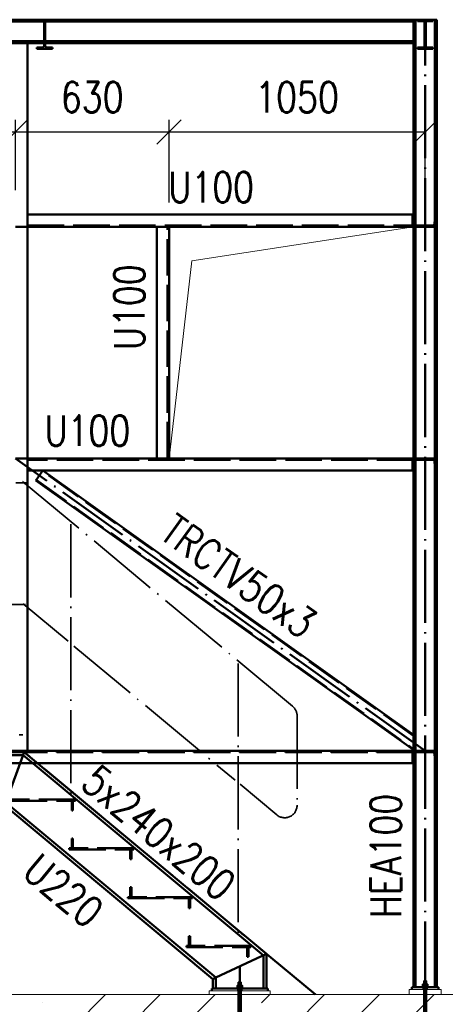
# Paper-space layout 'Layout1' of a CAD drawing. Extents: x -2 to 1083, y -36 to 422.
# Tile 11 of 67: x 334 to 369, y 44 to 124. Entities that reach past the tile are written whole.
import ezdxf

# ---------------------------------------------------------------- set-up
doc = ezdxf.new("R2010")
doc.units = 0
doc.linetypes.add('ACAD_ISO02W100', pattern=[15, 12, -3])
doc.linetypes.add('ACAD_ISO04W100', pattern=[30.5, 24, -3, 0.5, -3])
doc.layers.get('0').update_dxf_attribs({"linetype": 'CONTINUOUS'})
doc.layers.get('DEFPOINTS').update_dxf_attribs({"color": 132, "linetype": 'CONTINUOUS'})
for name, color, linetype, lineweight in [('SS_BETON-PODLITI', 9, 'CONTINUOUS', 13), ('SS_BETON-ZAKLADY', 9, 'CONTINUOUS', 13), ('SS_KOTVY', 2, 'CONTINUOUS', 35), ('SS_KOTY', 3, 'CONTINUOUS', 25), ('SS_LEMOVÁNÍ', 21, 'CONTINUOUS', 50), ('SS_PODKLADY', 9, 'CONTINUOUS', 13), ('SS_POPIS_PROFILU', 13, 'CONTINUOUS', 25), ('SS_SCHODISTE', 30, 'CONTINUOUS', 50), ('SS_SLOUPY', 143, 'CONTINUOUS', 50), ('SS_TEXT25', 7, 'CONTINUOUS', 25), ('SS_VAZNICE', 113, 'CONTINUOUS', 50), ('SS_ZABRADLI', 2, 'CONTINUOUS', 35), ('SS_ZTUŽENÍ', 81, 'CONTINUOUS', 50)]:
    doc.layers.add(name, color=color, linetype=linetype, lineweight=lineweight)
doc.layers.add('SS_PLECHY', color=7, linetype='CONTINUOUS', lineweight=50, true_color=0xb47846)
doc.styles.add('ROMANS', font='romans.shx', dxfattribs={"width": 0.8})
doc.styles.add('romans.shx', font='romans.shx', dxfattribs={"height": 5})
doc.dimstyles.new('A-1_(2.5)_50AS', dxfattribs={"dimtxt": 2.5, "dimasz": 2, "dimexe": 1, "dimexo": 2, "dimgap": 0, "dimtad": 0, "dimdec": 1, "dimlfac": 50, "dimrnd": 1, "dimtxsty": 'ROMANS', "dimblk1": 'OBLIQUE', "dimblk2": 'OBLIQUE', "dimsah": 1, "dimcen": 2, "dimclrd": 256, "dimclre": 256, "dimclrt": 256, "dimadec": 1, "dimazin": 2, "dimtfac": 0.714286, "dimtdec": 1, "dimtmove": 0, "dimatfit": 3, "dimldrblk": 'OPEN', "dimfxl": 1, "dimtvp": 1.142857, "dimtfill": 1, "dimtolj": 1, "dimlwd": -1, "dimlwe": -1, "dimarcsym": 0})

# ---------------------------------------------------------------- blocks, each defined once
blk = doc.blocks.new('_Oblique')
at = {"color": 0, "linetype": 'ByBlock', "lineweight": -2}
blk.add_line((-0.5, -0.5), (0.5, 0.5), dxfattribs=at)
blk = doc.blocks.new('*D125')
at = {"layer": 'DEFPOINTS', "color": 0, "transparency": 16777216}
for p in [(333.427, 115.261), (311.427, 108.472), (333.427, 108.472)]:
    blk.add_point(p, dxfattribs=at)
at = {"layer": 'SS_KOTY', "transparency": 16777216}
for p, q in [((311.427, 110.472), (311.427, 116.261)), ((333.427, 110.472), (333.427, 116.261)), ((311.427, 115.261), (333.427, 115.261))]:
    blk.add_line(p, q, dxfattribs=at)
at = {"layer": 'SS_KOTY', "transparency": 16777216, "xscale": 2, "yscale": 2, "zscale": 2, "rotation": 180}
blk.add_blockref('_Oblique', (311.427, 115.261), dxfattribs=at)
at = {"layer": 'SS_KOTY', "transparency": 16777216, "xscale": 2, "yscale": 2, "zscale": 2}
blk.add_blockref('_Oblique', (333.427, 115.261), dxfattribs=at)
at = {"layer": 'SS_KOTY', "transparency": 16777216, "insert": (322.427, 118.118), "char_height": 2.5, "attachment_point": 5, "style": 'ROMANS', "bg_fill": 3, "box_fill_scale": 1.1, "bg_fill_color": 256, "bg_fill_true_color": 13158600, "bg_fill_transparency": 0}
blk.add_mtext('\\A1;1100', dxfattribs=at)
blk = doc.blocks.new('_OPEN')
at = {"color": 0, "linetype": 'ByBlock'}
for p, q in [((-1, 0.167), (0, 0)), ((0, 0), (-1, -0.167)), ((0, 0), (-1, 0))]:
    blk.add_line(p, q, dxfattribs=at)
blk = doc.blocks.new('*D126')
at = {"layer": 'DEFPOINTS', "color": 0, "transparency": 16777216}
for p in [(346.027, 115.261), (333.427, 108.472), (346.027, 107.472)]:
    blk.add_point(p, dxfattribs=at)
at = {"layer": 'SS_KOTY', "transparency": 16777216}
for p, q in [((333.427, 110.472), (333.427, 116.261)), ((346.027, 109.472), (346.027, 116.261)), ((333.427, 115.261), (346.027, 115.261))]:
    blk.add_line(p, q, dxfattribs=at)
at = {"layer": 'SS_KOTY', "transparency": 16777216, "xscale": 2, "yscale": 2, "zscale": 2, "rotation": 180}
blk.add_blockref('_Oblique', (333.427, 115.261), dxfattribs=at)
at = {"layer": 'SS_KOTY', "transparency": 16777216, "xscale": 2, "yscale": 2, "zscale": 2}
blk.add_blockref('_Oblique', (346.027, 115.261), dxfattribs=at)
at = {"layer": 'SS_KOTY', "transparency": 16777216, "insert": (339.727, 118.118), "char_height": 2.5, "attachment_point": 5, "style": 'ROMANS', "bg_fill": 3, "box_fill_scale": 1.1, "bg_fill_color": 256, "bg_fill_true_color": 13158600, "bg_fill_transparency": 0}
blk.add_mtext('\\A1;630', dxfattribs=at)
blk = doc.blocks.new('*D127')
at = {"layer": 'DEFPOINTS', "color": 0, "transparency": 16777216}
for p in [(367.027, 115.261), (346.027, 107.472), (367.027, 107.472)]:
    blk.add_point(p, dxfattribs=at)
at = {"layer": 'SS_KOTY', "transparency": 16777216}
for p, q in [((346.027, 109.472), (346.027, 116.261)), ((367.027, 109.472), (367.027, 116.261)), ((346.027, 115.261), (367.027, 115.261))]:
    blk.add_line(p, q, dxfattribs=at)
at = {"layer": 'SS_KOTY', "transparency": 16777216, "xscale": 2, "yscale": 2, "zscale": 2, "rotation": 180}
blk.add_blockref('_Oblique', (346.027, 115.261), dxfattribs=at)
at = {"layer": 'SS_KOTY', "transparency": 16777216, "xscale": 2, "yscale": 2, "zscale": 2}
blk.add_blockref('_Oblique', (367.027, 115.261), dxfattribs=at)
at = {"layer": 'SS_KOTY', "transparency": 16777216, "insert": (356.527, 118.118), "char_height": 2.5, "attachment_point": 5, "style": 'ROMANS', "bg_fill": 3, "box_fill_scale": 1.1, "bg_fill_color": 256, "bg_fill_true_color": 13158600, "bg_fill_transparency": 0}
blk.add_mtext('\\A1;1050', dxfattribs=at)

psp = doc.layouts.get("Layout1")

# ---------------------------------------------------------------- hatches: boundary and pattern name
at = {"layer": 'SS_BETON-ZAKLADY'}
h = psp.add_hatch(dxfattribs=at)
h.set_pattern_fill('ANSI35', color=256, style=0)
h.paths.add_polyline_path([(372.5505, 36.4717), (372.5505, 44.4717), (267.8027, 44.4717), (267.8027, 36.4717)], flags=0)

# ---------------------------------------------------------------- linework, layer by layer
at = {"layer": 'SS_BETON-PODLITI', "ltscale": 0.25}
for p, q in [((354.3266, 44.7717), (349.3266, 44.7717)), ((349.3266, 44.7717), (349.3266, 44.4717)), ((354.3266, 44.4717), (354.3266, 44.7717)), ((368.3266, 44.8717), (365.7266, 44.8717)), ((365.7266, 44.8717), (365.7266, 44.4717)), ((368.3266, 44.4717), (368.3266, 44.8717))]:
    psp.add_line(p, q, dxfattribs=at)
at = {"layer": 'SS_BETON-ZAKLADY', "ltscale": 0.25}
psp.add_line((372.5505, 44.4717), (267.8027, 44.4717), dxfattribs=at)
at = {"layer": 'SS_KOTVY', "color": 3, "linetype": 'ACAD_ISO02W100', "ltscale": 0.25}
for p, q in [((351.7157, 45.4917), (351.7066, 45.4917)), ((351.7066, 45.4917), (351.7066, 45.2217)), ((351.7418, 45.4917), (351.7157, 45.4917)), ((351.7807, 45.4917), (351.7418, 45.4917)), ((351.8266, 45.4917), (351.7807, 45.4917)), ((351.8725, 45.4917), (351.8266, 45.4917)), ((351.9115, 45.4917), (351.8725, 45.4917)), ((351.9375, 45.4917), (351.9115, 45.4917)), ((351.9466, 45.4917), (351.9375, 45.4917)), ((351.9466, 45.2217), (351.9466, 45.4917)), ((351.5866, 45.0217), (351.5912, 45.0217)), ((351.5866, 45.0217), (351.5866, 44.9717)), ((351.5912, 45.0217), (351.6049, 45.0217)), ((351.6049, 45.0217), (351.6076, 45.0217)), ((351.7171, 45.2217), (351.6076, 45.2217)), ((351.6076, 45.2217), (351.6076, 45.0217)), ((351.6076, 45.0217), (351.6569, 45.0217)), ((351.6569, 45.0217), (351.6933, 45.0217)), ((351.6933, 45.0217), (351.7348, 45.0217)), ((351.7066, 44.9717), (351.7066, 44.7717)), ((351.7066, 44.7717), (351.7066, 44.4717)), ((351.7066, 44.4717), (351.7066, 42.2917)), ((351.9361, 45.2217), (351.7171, 45.2217)), ((351.7171, 45.0217), (351.7171, 45.2217)), ((351.7348, 45.0217), (351.7798, 45.0217)), ((351.7798, 45.0217), (351.8266, 45.0217)), ((351.8266, 45.0217), (351.8734, 45.0217)), ((351.8734, 45.0217), (351.9185, 45.0217)), ((351.9185, 45.0217), (351.9599, 45.0217)), ((352.0456, 45.2217), (351.9361, 45.2217)), ((351.9361, 45.2217), (351.9361, 45.0217)), ((351.9466, 44.7717), (351.9466, 44.9717)), ((351.9466, 44.4717), (351.9466, 44.7717)), ((351.9466, 42.2917), (351.9466, 44.4717)), ((351.9599, 45.0217), (351.9963, 45.0217)), ((351.9963, 45.0217), (352.0456, 45.0217)), ((352.0456, 45.0217), (352.0456, 45.2217)), ((352.0456, 45.0217), (352.0483, 45.0217)), ((352.0483, 45.0217), (352.062, 45.0217)), ((352.062, 45.0217), (352.0666, 45.0217)), ((352.0666, 44.9717), (352.0666, 45.0217)), ((366.9066, 45.0717), (366.9066, 44.8717)), ((366.9066, 44.8717), (366.9066, 44.4717)), ((366.9066, 44.4717), (366.9066, 42.3917)), ((367.1466, 44.8717), (367.1466, 45.0717)), ((367.1466, 44.4717), (367.1466, 44.8717)), ((367.1466, 42.3917), (367.1466, 44.4717))]:
    psp.add_line(p, q, dxfattribs=at)
at = {"layer": 'SS_KOTVY', "color": 7, "linetype": 'ACAD_ISO04W100', "ltscale": 0.25}
for p, q in [((351.8266, 45.4917), (351.8266, 42.2917)), ((366.7866, 45.2717), (367.2666, 45.2717)), ((366.7866, 45.2717), (367.2666, 45.2717)), ((367.0266, 45.5917), (367.0266, 42.3917)), ((367.0266, 45.5917), (367.0266, 42.3917)), ((367.0266, 45.2717), (367.0266, 45.2717)), ((367.0266, 45.2717), (367.0266, 45.2717)), ((351.5866, 45.1717), (352.0666, 45.1717)), ((351.7066, 44.5717), (351.9466, 44.5717)), ((351.8266, 45.1717), (351.8266, 45.1717)), ((351.8266, 44.5717), (351.8266, 44.5717)), ((366.9066, 44.6717), (367.1466, 44.6717)), ((366.9066, 44.6717), (367.1466, 44.6717)), ((367.0266, 44.6717), (367.0266, 44.6717)), ((367.0266, 44.6717), (367.0266, 44.6717))]:
    psp.add_line(p, q, dxfattribs=at)
at = {"layer": 'SS_KOTVY', "color": 1, "linetype": 'Continuous', "ltscale": 0.25}
for p, q in [((366.9171, 45.3217), (366.8076, 45.3217)), ((366.8076, 45.3217), (366.8076, 45.1217)), ((366.9157, 45.5917), (366.9066, 45.5917)), ((366.9066, 45.5917), (366.9066, 45.3217)), ((366.9418, 45.5917), (366.9157, 45.5917)), ((367.1361, 45.3217), (366.9171, 45.3217)), ((366.9171, 45.1217), (366.9171, 45.3217)), ((366.9807, 45.5917), (366.9418, 45.5917)), ((367.0266, 45.5917), (366.9807, 45.5917)), ((367.0725, 45.5917), (367.0266, 45.5917)), ((367.1115, 45.5917), (367.0725, 45.5917)), ((367.1375, 45.5917), (367.1115, 45.5917)), ((367.2456, 45.3217), (367.1361, 45.3217)), ((367.1361, 45.3217), (367.1361, 45.1217)), ((367.1466, 45.5917), (367.1375, 45.5917)), ((367.1466, 45.3217), (367.1466, 45.5917)), ((367.2456, 45.1217), (367.2456, 45.3217)), ((366.7866, 45.1217), (366.7912, 45.1217)), ((366.7866, 45.1217), (366.7866, 45.0717)), ((366.7912, 45.1217), (366.8049, 45.1217)), ((366.8049, 45.1217), (366.8271, 45.1217)), ((366.8271, 45.1217), (366.8569, 45.1217)), ((366.8569, 45.1217), (366.8933, 45.1217)), ((366.8933, 45.1217), (366.9348, 45.1217)), ((366.9348, 45.1217), (366.9798, 45.1217)), ((366.9798, 45.1217), (367.0266, 45.1217)), ((367.0266, 45.1217), (367.0734, 45.1217)), ((367.0734, 45.1217), (367.1185, 45.1217)), ((367.1185, 45.1217), (367.1599, 45.1217)), ((367.1599, 45.1217), (367.1963, 45.1217)), ((367.1963, 45.1217), (367.2262, 45.1217)), ((367.2262, 45.1217), (367.2483, 45.1217)), ((367.2483, 45.1217), (367.262, 45.1217)), ((367.262, 45.1217), (367.2666, 45.1217)), ((367.2666, 45.0717), (367.2666, 45.1217))]:
    psp.add_line(p, q, dxfattribs=at)
at = {"layer": 'SS_LEMOVÁNÍ', "color": 7, "linetype": 'ACAD_ISO04W100', "ltscale": 0.25}
for p, q in [((367.0266, 88.4717), (333.4266, 88.4717)), ((366.9866, 88.4717), (366.9866, 88.4717)), ((367.0266, 64.4717), (273.4266, 64.4717)), ((366.9866, 64.4717), (366.9866, 64.4717))]:
    psp.add_line(p, q, dxfattribs=at)
at = {"layer": 'SS_LEMOVÁNÍ', "color": 1, "linetype": 'Continuous', "ltscale": 0.25}
for p, q in [((366.0666, 88.4717), (334.4266, 88.4717)), ((366.0666, 88.4717), (366.0666, 87.4717)), ((334.4266, 87.4717), (366.0666, 87.4717)), ((334.4266, 85.6591), (334.4266, 76.6549)), ((334.4266, 75.8218), (334.4266, 64.4717)), ((337.5427, 64.4717), (333.5466, 64.4717)), ((348.0468, 64.4717), (338.4327, 64.4717)), ((351.2418, 64.4717), (349.0465, 64.4717)), ((356.0829, 64.4717), (352.1318, 64.4717)), ((366.0666, 64.4717), (356.9729, 64.4717)), ((366.0666, 64.4717), (366.0666, 63.4717)), ((337.5427, 63.4717), (335.2266, 63.4717)), ((349.2468, 63.4717), (338.4327, 63.4717)), ((351.2418, 63.4717), (350.2465, 63.4717)), ((356.0829, 63.4717), (352.1318, 63.4717)), ((366.0666, 63.4717), (356.9729, 63.4717))]:
    psp.add_line(p, q, dxfattribs=at)
at = {"layer": 'SS_LEMOVÁNÍ', "color": 3, "linetype": 'ACAD_ISO02W100', "ltscale": 0.25}
for p, q in [((366.0666, 88.3517), (334.4266, 88.3517)), ((365.9866, 87.4717), (365.9866, 88.4717)), ((367.9866, 88.4717), (366.0666, 88.4717)), ((366.1232, 87.5545), (366.1745, 88.1952)), ((367.6293, 88.3517), (366.344, 88.3517)), ((367.85, 87.5545), (367.7987, 88.1952)), ((367.9397, 87.4717), (367.9866, 87.4717)), ((334.4266, 86.8176), (334.4266, 85.6591)), ((334.4266, 76.6549), (334.4266, 75.8218)), ((366.0666, 64.3517), (274.3866, 64.3517)), ((338.4327, 64.4717), (337.5427, 64.4717)), ((349.0465, 64.4717), (348.0468, 64.4717)), ((352.1318, 64.4717), (351.2418, 64.4717)), ((356.9729, 64.4717), (356.0829, 64.4717)), ((365.9866, 63.4717), (365.9866, 64.3717)), ((367.9866, 64.4717), (366.0666, 64.4717)), ((366.1232, 63.5545), (366.1745, 64.1952)), ((367.6293, 64.3517), (366.344, 64.3517)), ((367.85, 63.5545), (367.7987, 64.1952)), ((335.2266, 63.4717), (309.6666, 63.4717)), ((338.4327, 63.4717), (337.5427, 63.4717)), ((350.2465, 63.4717), (349.2468, 63.4717)), ((352.1318, 63.4717), (351.2418, 63.4717)), ((356.9729, 63.4717), (356.0829, 63.4717)), ((367.9866, 63.4717), (367.9397, 63.4717))]:
    psp.add_line(p, q, dxfattribs=at)
at = {"layer": 'SS_LEMOVÁNÍ', "color": 3, "linetype": 'ACAD_ISO02W100', "ltscale": 0.25, "extrusion": (4.96826e-12, -2.29448e-12, -1)}
psp.add_arc((-366.344, 88.1817, 0), 0.17, 4.574, 90, dxfattribs=at)
at = {"layer": 'SS_LEMOVÁNÍ', "color": 3, "linetype": 'ACAD_ISO02W100', "ltscale": 0.25, "extrusion": (-2.12794e-12, -5.13591e-12, -1)}
psp.add_arc((-367.6293, 88.1817, 0), 0.17, 90, 175.426, dxfattribs=at)
at = {"layer": 'SS_LEMOVÁNÍ', "color": 3, "linetype": 'ACAD_ISO02W100', "ltscale": 0.25}
for centre, start, end in [((366.0335, 87.5617), 270, 355.426), ((367.9397, 87.5617), 184.574, 270), ((366.0335, 63.5617), 270, 355.426), ((367.9397, 63.5617), 184.574, 270)]:
    psp.add_arc(centre, 0.09, start, end, dxfattribs=at)
at = {"layer": 'SS_LEMOVÁNÍ', "color": 3, "linetype": 'ACAD_ISO02W100', "ltscale": 0.25, "extrusion": (1.65572e-12, -7.64787e-13, -1)}
psp.add_arc((-366.344, 64.1817), 0.17, 4.574, 90, dxfattribs=at)
at = {"layer": 'SS_LEMOVÁNÍ', "color": 3, "linetype": 'ACAD_ISO02W100', "ltscale": 0.25, "extrusion": (-7.09681e-13, -1.71193e-12, -1)}
psp.add_arc((-367.6293, 64.1817), 0.17, 90, 175.426, dxfattribs=at)
at = {"layer": 'SS_PLECHY', "color": 3, "linetype": 'ACAD_ISO02W100', "ltscale": 0.25}
for p, q in [((338.3466, 60.4717), (333.0466, 60.4717)), ((333.0466, 60.3717), (338.3466, 60.3717)), ((338.3466, 60.3717), (338.3466, 60.4717)), ((343.1466, 56.4717), (337.8466, 56.4717)), ((337.8466, 56.4717), (337.8466, 56.3717)), ((337.8466, 56.3717), (343.1466, 56.3717)), ((343.1466, 56.3717), (343.1466, 56.4717)), ((347.9466, 52.4717), (342.6466, 52.4717)), ((342.6466, 52.4717), (342.6466, 52.3717)), ((342.6466, 52.3717), (347.9466, 52.3717)), ((347.9466, 52.3717), (347.9466, 52.4717)), ((352.7466, 48.4717), (347.4466, 48.4717)), ((347.4466, 48.4717), (347.4466, 48.3717)), ((347.4466, 48.3717), (352.7466, 48.3717)), ((352.7466, 48.3717), (352.7466, 48.4717))]:
    psp.add_line(p, q, dxfattribs=at)
at = {"layer": 'SS_PLECHY', "color": 9, "linetype": 'ACAD_ISO02W100', "ltscale": 0.25}
for p, q in [((338.0466, 60.3717), (338.0466, 59.5717)), ((338.1466, 59.5717), (338.1466, 60.3717)), ((338.0466, 59.5717), (338.1466, 59.5717)), ((338.1466, 57.2717), (338.0466, 57.2717)), ((338.0466, 57.2717), (338.0466, 56.4717)), ((338.1466, 56.4717), (338.1466, 57.2717)), ((342.8466, 56.3717), (342.8466, 55.5717)), ((342.9466, 55.5717), (342.9466, 56.3717)), ((342.8466, 55.5717), (342.9466, 55.5717)), ((342.9466, 53.2717), (342.8466, 53.2717)), ((342.8466, 53.2717), (342.8466, 52.4717)), ((342.9466, 52.4717), (342.9466, 53.2717)), ((347.6466, 52.3717), (347.6466, 51.5717)), ((347.7466, 51.5717), (347.7466, 52.3717)), ((347.6466, 51.5717), (347.7466, 51.5717)), ((347.7466, 49.2717), (347.6466, 49.2717)), ((347.6466, 49.2717), (347.6466, 48.4717)), ((347.7466, 48.4717), (347.7466, 49.2717)), ((352.4466, 48.3717), (352.4466, 47.5717)), ((352.5466, 47.5717), (352.5466, 48.3717)), ((352.4466, 47.5717), (352.5466, 47.5717))]:
    psp.add_line(p, q, dxfattribs=at)
at = {"layer": 'SS_PODKLADY', "color": 3, "linetype": 'ACAD_ISO02W100', "ltscale": 0.25}
for q in [(334.1466, 64.3717), (365.9866, 64.4717)]:
    psp.add_line((365.9866, 64.3717), q, dxfattribs=at)
at = {"layer": 'SS_PODKLADY'}
psp.add_lwpolyline([(346.0266, 88.4717), (347.8961, 104.6919), (366.0666, 107.4717)], dxfattribs=at)
at = {"layer": 'SS_SCHODISTE', "color": 1, "linetype": 'Continuous', "ltscale": 0.25}
for p, q in [((334.1466, 64.3717), (310.7466, 64.3717)), ((310.8371, 64.1217), (334.0561, 64.1217)), ((334.1466, 64.3716), (332.6441, 60.2217)), ((334.0561, 64.1217), (353.7766, 47.6879)), ((354.0266, 47.805), (334.1466, 64.3717)), ((332.5536, 59.9717), (349.6266, 45.7442)), ((349.8766, 45.8613), (332.6441, 60.2217)), ((349.8766, 45.8613), (354.0266, 47.805)), ((353.7766, 47.6879), (353.7766, 44.9717)), ((354.0266, 44.9717), (354.0266, 47.805)), ((349.6266, 45.7441), (349.8766, 45.8612)), ((349.6266, 45.7441), (349.6266, 44.9717)), ((349.8766, 44.9717), (349.8766, 45.8612)), ((354.1266, 44.9717), (349.5266, 44.9717)), ((349.5266, 44.9717), (349.5266, 44.7717)), ((354.1266, 44.7717), (354.1266, 44.9717))]:
    psp.add_line(p, q, dxfattribs=at)
at = {"layer": 'SS_SCHODISTE', "color": 7, "linetype": 'ACAD_ISO04W100', "ltscale": 0.25}
for p, q in [((358.0266, 44.4717), (334.0266, 64.4717)), ((351.8266, 46.7746), (351.8266, 44.9717))]:
    psp.add_line(p, q, dxfattribs=at)
at = {"layer": 'SS_SCHODISTE', "color": 3, "linetype": 'ACAD_ISO02W100', "ltscale": 0.25}
for p, q in [((351.6866, 44.9717), (351.6866, 44.7717)), ((351.9666, 44.7717), (351.9666, 44.9717))]:
    psp.add_line(p, q, dxfattribs=at)
at = {"layer": 'SS_SLOUPY', "color": 7, "linetype": 'ACAD_ISO04W100', "ltscale": 0.25}
psp.add_line((367.0266, 124.4717), (273.4266, 124.4717), dxfattribs=at)
at = {"layer": 'SS_SLOUPY', "color": 1, "linetype": 'Continuous', "ltscale": 0.25}
for p, q in [((366.0666, 124.4717), (274.3866, 124.4717)), ((367.9866, 124.4717), (366.0666, 124.4717)), ((366.0666, 124.4717), (366.0666, 124.3117)), ((274.3866, 124.3117), (366.0666, 124.3117)), ((366.0666, 124.3117), (366.0666, 122.7117)), ((366.0666, 122.7117), (274.3866, 122.7117)), ((274.3866, 122.5517), (366.0666, 122.5517)), ((366.0666, 122.7117), (366.0666, 122.5517)), ((366.0666, 87.4717), (366.0666, 64.4717)), ((366.0666, 63.4717), (366.0666, 45.0717)), ((368.1266, 45.0717), (365.9266, 45.0717)), ((365.9266, 45.0717), (365.9266, 44.8717)), ((368.1266, 44.8717), (368.1266, 45.0717))]:
    psp.add_line(p, q, dxfattribs=at)
at = {"layer": 'SS_SLOUPY', "color": 3, "linetype": 'ACAD_ISO02W100', "ltscale": 0.25}
for p, q in [((366.8866, 45.0717), (366.8866, 44.8717)), ((367.1666, 44.8717), (367.1666, 45.0717))]:
    psp.add_line(p, q, dxfattribs=at)
at = {"layer": 'SS_VAZNICE', "color": 3, "linetype": 'ACAD_ISO02W100', "ltscale": 0.25}
for p, q in [((335.1866, 124.4717), (335.1866, 124.3457)), ((336.4666, 124.3457), (336.4666, 124.4717)), ((366.3866, 124.4717), (366.3866, 124.3457)), ((367.6666, 124.3457), (367.6666, 124.4717)), ((335.1866, 124.3457), (335.6426, 124.3457)), ((335.7826, 122.5517), (335.7826, 124.2057)), ((335.8706, 124.2057), (335.8706, 122.5517)), ((336.0106, 124.3457), (336.4666, 124.3457)), ((366.3866, 124.3457), (366.8426, 124.3457)), ((366.9826, 124.2057), (366.9826, 122.3377)), ((367.0706, 122.3377), (367.0706, 124.2057)), ((367.2106, 124.3457), (367.6666, 124.3457)), ((366.8426, 122.1977), (366.3866, 122.1977)), ((366.3866, 122.1977), (366.3866, 122.0717)), ((366.3866, 122.0717), (367.6666, 122.0717)), ((367.6666, 122.1977), (367.2106, 122.1977)), ((367.6666, 122.0717), (367.6666, 122.1977))]:
    psp.add_line(p, q, dxfattribs=at)
at = {"layer": 'SS_VAZNICE', "color": 7, "linetype": 'ACAD_ISO04W100', "ltscale": 0.25}
for p, q in [((335.8266, 124.4717), (335.8266, 124.4717)), ((367.0266, 124.4717), (367.0266, 124.4717))]:
    psp.add_line(p, q, dxfattribs=at)
at = {"layer": 'SS_VAZNICE', "color": 1, "linetype": 'Continuous', "ltscale": 0.25}
for p, q in [((335.6426, 122.1977), (335.1866, 122.1977)), ((335.1866, 122.1977), (335.1866, 122.0717)), ((335.1866, 122.0717), (336.4666, 122.0717)), ((335.7826, 122.5517), (335.7826, 122.3377)), ((335.8706, 122.3377), (335.8706, 122.5517)), ((336.4666, 122.1977), (336.0106, 122.1977)), ((336.4666, 122.0717), (336.4666, 122.1977))]:
    psp.add_line(p, q, dxfattribs=at)
at = {"layer": 'SS_VAZNICE', "color": 3, "linetype": 'ACAD_ISO02W100', "ltscale": 0.25, "extrusion": (-8.61637e-13, -2.07878e-12, -1)}
psp.add_arc((-335.6426, 124.2057), 0.14, 90, 180, dxfattribs=at)
at = {"layer": 'SS_VAZNICE', "color": 3, "linetype": 'ACAD_ISO02W100', "ltscale": 0.25, "extrusion": (2.07829e-12, -8.61025e-13, -1)}
psp.add_arc((-336.0106, 124.2057), 0.14, 0, 90, dxfattribs=at)
at = {"layer": 'SS_VAZNICE', "color": 3, "linetype": 'ACAD_ISO02W100', "ltscale": 0.25, "extrusion": (-5.51091e-16, 6.12323e-17, -1)}
for centre, start, end in [((-366.8426, 124.2057), 90, 180), ((-367.2106, 124.2057), 0, 90)]:
    psp.add_arc(centre, 0.14, start, end, dxfattribs=at)
at = {"layer": 'SS_VAZNICE', "color": 1, "linetype": 'Continuous', "ltscale": 0.25, "extrusion": (-2.58381e-12, 6.2366e-12, -1)}
psp.add_arc((-335.6426, 122.3377), 0.14, 180, 270, dxfattribs=at)
at = {"layer": 'SS_VAZNICE', "color": 1, "linetype": 'Continuous', "ltscale": 0.25, "extrusion": (6.23598e-12, 2.58332e-12, -1)}
psp.add_arc((-336.0106, 122.3377, 0), 0.14, 270, 0, dxfattribs=at)
at = {"layer": 'SS_VAZNICE', "color": 3, "linetype": 'ACAD_ISO02W100', "ltscale": 0.25, "extrusion": (-8.61637e-13, 2.07891e-12, -1)}
psp.add_arc((-366.8426, 122.3377), 0.14, 180, 270, dxfattribs=at)
at = {"layer": 'SS_VAZNICE', "color": 3, "linetype": 'ACAD_ISO02W100', "ltscale": 0.25, "extrusion": (2.07829e-12, 8.61147e-13, -1)}
psp.add_arc((-367.2106, 122.3377), 0.14, 270, 0, dxfattribs=at)
at = {"layer": 'SS_ZABRADLI', "color": 7, "linetype": 'ACAD_ISO04W100', "ltscale": 0.25}
for p, q in [((310.5855, 86.4717), (334.3077, 86.4717)), ((334.0229, 86.5748), (356.1609, 68.1265)), ((337.9877, 83.0623), (337.9877, 60.7999)), ((329.5916, 76.4717), (334.2624, 76.4717)), ((334.0576, 76.5458), (337.7476, 73.4709)), ((338.2279, 73.0706), (351.4466, 62.055)), ((351.6868, 71.6464), (351.6868, 49.3841)), ((356.5279, 67.3429), (356.5279, 59.9984)), ((310.8646, 65.7717), (334.0287, 65.7717)), ((354.8549, 59.2148), (351.8469, 61.7214))]:
    psp.add_line(p, q, dxfattribs=at)
at = {"layer": 'SS_ZABRADLI', "color": 7, "linetype": 'ACAD_ISO04W100', "ltscale": 0.25, "extrusion": (-5.51091e-16, 6.12323e-17, -1)}
for centre, start, end in [((-355.5079, 67.3429), 129.805571, 180), ((-355.5079, 59.9984), 180, 309.805571)]:
    psp.add_arc(centre, 1.02, start, end, dxfattribs=at)
at = {"layer": 'SS_ZTUŽENÍ', "color": 7, "linetype": 'ACAD_ISO04W100', "ltscale": 0.25}
psp.add_line((367.0266, 64.4717), (333.4266, 88.4717), dxfattribs=at)
at = {"layer": 'SS_ZTUŽENÍ', "color": 1, "linetype": 'Continuous', "ltscale": 0.25}
for p, q in [((335.6869, 87.4717), (335.1056, 86.6579)), ((366.0666, 65.7719), (335.6869, 87.4717)), ((335.1056, 86.6579), (366.0666, 64.543))]:
    psp.add_line(p, q, dxfattribs=at)
at = {"layer": 'SS_ZTUŽENÍ', "color": 3, "linetype": 'ACAD_ISO02W100', "ltscale": 0.25}
for p, q in [((366.0666, 65.6981), (335.652, 87.4228)), ((335.1405, 86.7068), (366.0666, 64.6167))]:
    psp.add_line(p, q, dxfattribs=at)

# ---------------------------------------------------------------- texts
at = {"layer": 'SS_POPIS_PROFILU', "color": 13, "style": 'romans.shx', "width": 0.8}
for s, rotation, p in [('U100', 90, (344.0266, 97.3633)), ('TRCTV50x3', 324.462322, (345.1181, 81.9898)), ('HEA100', 90, (365.0456, 50.7402)), ('U220', 320.194429, (333.8637, 54.2966))]:
    psp.add_text(s, height=2.5, rotation=rotation, dxfattribs=at).set_placement(p)
psp.add_text('U100', height=2.5, dxfattribs=at).set_placement((335.8189, 89.4927))
at = {"layer": 'SS_TEXT25', "style": 'ROMANS', "width": 0.8}
psp.add_text('5x240x200', height=2.5, rotation=320.194429, dxfattribs=at).set_placement((338.6552, 61.5742))

# ---------------------------------------------------------------- dimensions: what is measured, and where the dimension line sits
at = {"layer": 'SS_KOTY'}
dim = psp.add_linear_dim(base=(333.4266, 115.2611), p1=(311.4266, 108.4717), p2=(333.4266, 108.4717), dimstyle='A-1_(2.5)_50AS', override={"dimtmove": 1}, dxfattribs=at)
dim.commit()
dim.dimension.update_dxf_attribs({"geometry": '*D125', "text_midpoint": (322.4266, 118.1182)})

# ---------------------------------------------------------------- next in the draw order: dimensions: what is measured, and where the dimension line sits
dim = psp.add_linear_dim(base=(346.0266, 115.2611), p1=(333.4266, 108.4717), p2=(346.0266, 107.4717), dimstyle='A-1_(2.5)_50AS', override={"dimtmove": 1}, dxfattribs=at)
dim.commit()
dim.dimension.update_dxf_attribs({"geometry": '*D126', "text_midpoint": (339.7266, 118.1182)})

# ---------------------------------------------------------------- next in the draw order: linework, layer by layer
at = {"layer": 'SS_LEMOVÁNÍ', "color": 1, "linetype": 'Continuous', "ltscale": 0.25}
psp.add_line((334.4266, 122.5517), (334.4266, 86.8176), dxfattribs=at)

# ---------------------------------------------------------------- next in the draw order: dimensions: what is measured, and where the dimension line sits
at = {"layer": 'SS_KOTY'}
dim = psp.add_linear_dim(base=(367.0266, 115.2611), p1=(346.0266, 107.4717), p2=(367.0266, 107.4717), dimstyle='A-1_(2.5)_50AS', override={"dimtmove": 1}, dxfattribs=at)
dim.commit()
dim.dimension.update_dxf_attribs({"geometry": '*D127', "text_midpoint": (356.5266, 118.1182)})

# ---------------------------------------------------------------- next in the draw order: linework, layer by layer
at = {"layer": 'SS_LEMOVÁNÍ', "color": 1, "linetype": 'Continuous', "ltscale": 0.25}
for p, q in [((366.0666, 108.4717), (334.4266, 108.4717)), ((366.0666, 108.4717), (366.0666, 107.4717)), ((366.0666, 107.4717), (334.4266, 107.4717)), ((345.0266, 107.4717), (345.0266, 88.4717)), ((346.0266, 88.4717), (346.0266, 107.4717))]:
    psp.add_line(p, q, dxfattribs=at)
at = {"layer": 'SS_LEMOVÁNÍ', "color": 3, "linetype": 'ACAD_ISO02W100', "ltscale": 0.25}
for p, q in [((365.9866, 107.4717), (365.9866, 108.4717)), ((366.1745, 107.7481), (366.1232, 108.3889)), ((367.7987, 107.7481), (367.85, 108.3889)), ((367.9866, 108.4717), (367.9397, 108.4717)), ((334.4266, 107.5917), (366.0666, 107.5917)), ((345.9066, 88.4717), (345.9066, 107.4717)), ((367.9866, 107.4717), (366.0666, 107.4717)), ((366.344, 107.5917), (367.6293, 107.5917))]:
    psp.add_line(p, q, dxfattribs=at)
at = {"layer": 'SS_LEMOVÁNÍ', "color": 7, "linetype": 'ACAD_ISO04W100', "ltscale": 0.25}
for p, q in [((367.0266, 107.4717), (333.4266, 107.4717)), ((346.0266, 88.4717), (346.0266, 107.4717)), ((366.9866, 107.4717), (366.9866, 107.4717))]:
    psp.add_line(p, q, dxfattribs=at)
at = {"layer": 'SS_LEMOVÁNÍ', "color": 3, "linetype": 'ACAD_ISO02W100', "ltscale": 0.25}
for centre, start, end in [((366.0335, 108.3817), 4.574, 90), ((367.9397, 108.3817), 90, 175.426)]:
    psp.add_arc(centre, 0.09, start, end, dxfattribs=at)
at = {"layer": 'SS_LEMOVÁNÍ', "color": 3, "linetype": 'ACAD_ISO02W100', "ltscale": 0.25, "extrusion": (1.65572e-12, 7.6491e-13, -1)}
psp.add_arc((-366.344, 107.7617), 0.17, 270, 355.426, dxfattribs=at)
at = {"layer": 'SS_LEMOVÁNÍ', "color": 3, "linetype": 'ACAD_ISO02W100', "ltscale": 0.25, "extrusion": (-7.09681e-13, 1.71205e-12, -1)}
psp.add_arc((-367.6293, 107.7617), 0.17, 184.574, 270, dxfattribs=at)
at = {"layer": 'SS_SLOUPY', "color": 1, "linetype": 'Continuous', "ltscale": 0.25}
for p, q in [((366.2266, 45.0717), (366.2266, 124.4717)), ((367.8266, 124.4717), (367.8266, 45.0717)), ((367.9866, 45.0717), (367.9866, 124.4717)), ((366.0666, 122.5517), (366.0666, 108.4717)), ((366.0666, 107.4717), (366.0666, 88.4717))]:
    psp.add_line(p, q, dxfattribs=at)
at = {"layer": 'SS_SLOUPY', "color": 7, "linetype": 'ACAD_ISO04W100', "ltscale": 0.25}
psp.add_line((367.0266, 44.4717), (367.0266, 124.4717), dxfattribs=at)

# ---------------------------------------------------------------- next in the draw order: texts
at = {"layer": 'SS_POPIS_PROFILU', "color": 13, "style": 'romans.shx', "width": 0.8}
psp.add_text('U100', height=2.5, dxfattribs=at).set_placement((345.9697, 109.4817))

doc.saveas('drawing.dxf')
